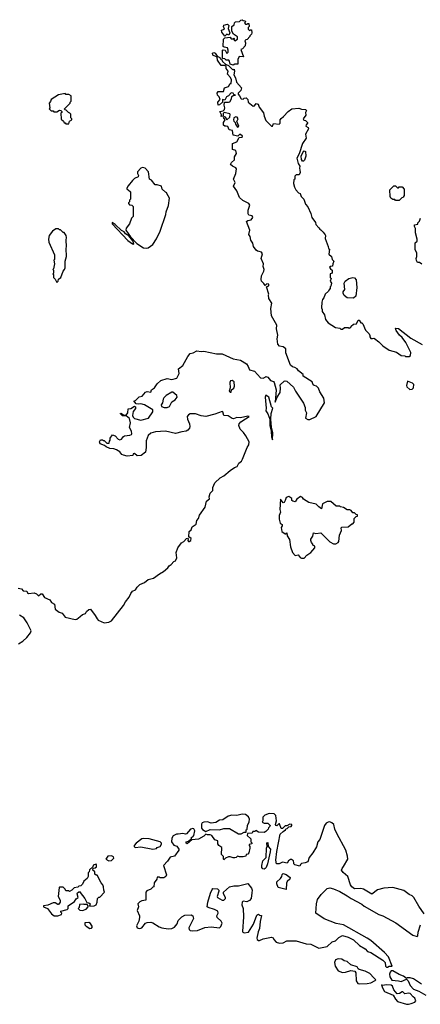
# Model space of a CAD drawing. Extents: x 1933546 to 2138868, y 524910 to 667279.
# Tile 149 of 256: x 2065818 to 2070205, y 553766 to 564550. Entities that reach past the tile are written whole.
import ezdxf

# ---------------------------------------------------------------- set-up
doc = ezdxf.new("R2010")
doc.units = 0

msp = doc.modelspace()

# ---------------------------------------------------------------- linework, layer by layer
at = {"layer": '0CON10XD'}
for points in [[(2068065, 564370), (2068033, 564413), (2068030, 564435), (2068060, 564445), (2068052, 564475), (2068055, 564490), (2068095, 564500), (2068110, 564485), (2068100, 564455), (2068118, 564405), (2068108, 564382), (2068085, 564390), (2068065, 564370)], [(2068155, 564052), (2068123, 564063), (2068117, 564097), (2068107, 564107), (2068078, 564108), (2068065, 564120), (2068040, 564125), (2068040, 564215), (2068045, 564220), (2068070, 564215), (2068085, 564180), (2068100, 564195), (2068102, 564215), (2068093, 564243), (2068058, 564248), (2068048, 564258), (2068052, 564338), (2068065, 564350), (2068125, 564360), (2068135, 564340), (2068160, 564340), (2068165, 564350), (2068168, 564342), (2068160, 564335), (2068175, 564320), (2068203, 564337), (2068204, 564364), (2068161, 564391), (2068143, 564423), (2068140, 564475), (2068168, 564492), (2068170, 564515), (2068182, 564528), (2068225, 564530), (2068240, 564545), (2068255, 564550), (2068265, 564540), (2068288, 564538), (2068290, 564525), (2068280, 564515), (2068292, 564502), (2068305, 564500), (2068315, 564510), (2068328, 564508), (2068330, 564475), (2068320, 564465), (2068320, 564445), (2068335, 564430), (2068345, 564440), (2068358, 564438), (2068360, 564405), (2068357, 564393), (2068340, 564375), (2068340, 564365), (2068308, 564332), (2068295, 564330), (2068283, 564317), (2068290, 564295), (2068288, 564262), (2068258, 564232), (2068240, 564225), (2068268, 564142), (2068222, 564148), (2068208, 564115), (2068208, 564062), (2068175, 564062), (2068155, 564052)], [(2067058, 559775), (2066995, 559769), (2066955, 559779), (2066938, 559788), (2066915, 559818), (2066879, 559839), (2066851, 559851), (2066804, 559854), (2066765, 559870), (2066747, 559887), (2066700, 559905), (2066692, 559925), (2066705, 559950), (2066725, 559950), (2066735, 559940), (2066745, 559940), (2066772, 559912), (2066798, 559912), (2066800, 559935), (2066810, 559945), (2066808, 559965), (2066835, 560002), (2066865, 559991), (2066895, 559956), (2066915, 559949), (2066934, 559956), (2066954, 559985), (2066965, 559991), (2067025, 560000), (2067042, 560008), (2067046, 560015), (2067043, 560043), (2067020, 560085), (2067031, 560135), (2067021, 560181), (2066985, 560210), (2066945, 560210), (2066920, 560235), (2066925, 560240), (2066935, 560238), (2066958, 560218), (2066985, 560220), (2067004, 560245), (2067005, 560288), (2067035, 560290), (2067075, 560318), (2067085, 560310), (2067085, 560290), (2067062, 560258), (2067052, 560215), (2067060, 560195), (2067075, 560182), (2067145, 560162), (2067230, 560185), (2067276, 560255), (2067278, 560278), (2067185, 560333), (2067145, 560342), (2067115, 560340), (2067092, 560342), (2067070, 560375), (2067085, 560380), (2067125, 560420), (2067160, 560425), (2067195, 560470), (2067215, 560478), (2067255, 560470), (2067260, 560495), (2067293, 560517), (2067325, 560562), (2067365, 560598), (2067435, 560619), (2067485, 560608), (2067538, 560625), (2067563, 560675), (2067558, 560725), (2067605, 560761), (2067658, 560862), (2067687, 560895), (2067719, 560901), (2067758, 560922), (2067805, 560916), (2067835, 560921), (2067975, 560889), (2068035, 560891), (2068157, 560835), (2068235, 560821), (2068302, 560782), (2068322, 560752), (2068335, 560714), (2068389, 560699), (2068455, 560626), (2068485, 560622), (2068506, 560635), (2068515, 560642), (2068535, 560636), (2068565, 560600), (2068596, 560586), (2068606, 560575), (2068626, 560496), (2068615, 560360), (2068638, 560415), (2068672, 560465), (2068676, 560515), (2068670, 560550), (2068715, 560591), (2068725, 560596), (2068745, 560590), (2068818, 560525), (2068840, 560480), (2068925, 560351), (2068943, 560303), (2068945, 560275), (2068959, 560245), (2068949, 560185), (2068975, 560170), (2068995, 560172), (2069064, 560205), (2069156, 560355), (2069149, 560405), (2069104, 560475), (2069089, 560515), (2069067, 560537), (2069042, 560542), (2069032, 560552), (2069021, 560585), (2068922, 560645), (2068922, 560665), (2068870, 560705), (2068858, 560725), (2068832, 560742), (2068805, 560749), (2068785, 560766), (2068732, 560902), (2068731, 560945), (2068705, 560968), (2068665, 560976), (2068647, 560995), (2068639, 561055), (2068646, 561095), (2068632, 561165), (2068636, 561205), (2068576, 561305), (2068567, 561385), (2068581, 561445), (2068548, 561495), (2068543, 561535), (2068548, 561545), (2068520, 561625), (2068525, 561630), (2068535, 561628), (2068545, 561638), (2068546, 561655), (2068525, 561658), (2068505, 561640), (2068492, 561662), (2068467, 561685), (2068461, 561705), (2068467, 561745), (2068492, 561795), (2068494, 561815), (2068483, 561845), (2068488, 561875), (2068464, 561935), (2068476, 561986), (2068465, 562003), (2068439, 562011), (2068423, 562013), (2068407, 562025), (2068380, 562065), (2068372, 562102), (2068350, 562135), (2068342, 562175), (2068327, 562197), (2068340, 562245), (2068302, 562338), (2068315, 562351), (2068355, 562357), (2068370, 562385), (2068365, 562400), (2068329, 562409), (2068320, 562425), (2068322, 562465), (2068337, 562517), (2068326, 562536), (2068261, 562571), (2068224, 562604), (2068197, 562677), (2068161, 562725), (2068179, 562765), (2068160, 562805), (2068185, 562865), (2068191, 562915), (2068186, 562926), (2068149, 562945), (2068127, 562965), (2068139, 562985), (2068172, 563015), (2068171, 563049), (2068192, 563085), (2068186, 563116), (2068148, 563128), (2068150, 563195), (2068195, 563211), (2068220, 563260), (2068255, 563264), (2068257, 563275), (2068235, 563293), (2068225, 563292), (2068206, 563274), (2068157, 563287), (2068148, 563338), (2068112, 563345), (2068099, 563379), (2068080, 563385), (2068065, 563383), (2068050, 563395), (2068052, 563425), (2068070, 563455), (2068052, 563478), (2068062, 563488), (2068070, 563485), (2068085, 563452), (2068118, 563482), (2068122, 563512), (2068118, 563518), (2068058, 563532), (2068048, 563522), (2068048, 563492), (2068025, 563490), (2068027, 563507), (2068010, 563545), (2068047, 563553), (2068062, 563568), (2068066, 563585), (2068057, 563615), (2068062, 563648), (2068105, 563646), (2068118, 563652), (2068138, 563685), (2068142, 563708), (2068155, 563720), (2068180, 563725), (2068162, 563732), (2068157, 563747), (2068135, 563748), (2068104, 563716), (2068084, 563705), (2068065, 563670), (2068040, 563675), (2068040, 563645), (2068005, 563618), (2067992, 563615), (2067988, 563645), (2068012, 563675), (2068004, 563704), (2067983, 563725), (2067982, 563745), (2067992, 563765), (2068050, 563765), (2068062, 563805), (2068105, 563818), (2068125, 563850), (2068135, 563850), (2068137, 563893), (2068128, 563918), (2068093, 563955), (2068102, 563985), (2068080, 564015), (2068078, 564038), (2068065, 564050), (2068025, 564050), (2067984, 564105), (2067980, 564140), (2067932, 564162), (2067930, 564185), (2067945, 564192), (2067958, 564185), (2067982, 564152), (2068010, 564135), (2068015, 564120), (2068028, 564118), (2068041, 564091), (2068072, 564062), (2068105, 564050), (2068118, 564035), (2068145, 564008), (2068158, 564002), (2068168, 564008), (2068172, 563985), (2068163, 563945), (2068180, 563915), (2068194, 563864), (2068247, 563805), (2068240, 563775), (2068210, 563745), (2068210, 563735), (2068227, 563717), (2068242, 563682), (2068265, 563680), (2068278, 563692), (2068300, 563695), (2068318, 563675), (2068320, 563645), (2068375, 563602), (2068390, 563605), (2068408, 563632), (2068430, 563625), (2068442, 563592), (2068489, 563529), (2068494, 563494), (2068512, 563445), (2068575, 563382), (2068588, 563382), (2068598, 563412), (2068660, 563405), (2068670, 563415), (2068670, 563455), (2068681, 563469), (2068709, 563491), (2068760, 563545), (2068798, 563572), (2068875, 563582), (2068905, 563570), (2068947, 563567), (2068960, 563555), (2068950, 563535), (2068952, 563505), (2068923, 563465), (2068931, 563451), (2068947, 563447), (2068970, 563425), (2068970, 563415), (2068955, 563400), (2068952, 563385), (2068978, 563368), (2068980, 563355), (2068950, 563295), (2068956, 563254), (2068916, 563194), (2068879, 563081), (2068853, 563035), (2068868, 562975), (2068887, 562947), (2068882, 562925), (2068887, 562903), (2068888, 562875), (2068878, 562852), (2068845, 562852), (2068833, 562837), (2068830, 562805), (2068820, 562795), (2068818, 562755), (2068828, 562715), (2068842, 562685), (2068870, 562655), (2068890, 562645), (2068900, 562615), (2068930, 562585), (2068948, 562528), (2068972, 562502), (2069007, 562427), (2069017, 562385), (2069057, 562327), (2069060, 562305), (2069095, 562270), (2069104, 562254), (2069115, 562250), (2069143, 562223), (2069162, 562195), (2069167, 562185), (2069162, 562155), (2069197, 562067), (2069200, 562045), (2069210, 562035), (2069203, 561983), (2069232, 561955), (2069242, 561925), (2069260, 561905), (2069248, 561875), (2069245, 561850), (2069223, 561847), (2069212, 561838), (2069221, 561821), (2069240, 561805), (2069240, 561775), (2069220, 561765), (2069220, 561725), (2069230, 561715), (2069220, 561685), (2069232, 561665), (2069227, 561633), (2069220, 561625), (2069220, 561605), (2069202, 561588), (2069200, 561575), (2069162, 561545), (2069150, 561505), (2069133, 561487), (2069128, 561455), (2069122, 561395), (2069132, 561375), (2069132, 561355), (2069157, 561317), (2069168, 561268), (2069195, 561228), (2069275, 561180), (2069325, 561170), (2069335, 561162), (2069355, 561162), (2069375, 561180), (2069415, 561180), (2069427, 561173), (2069446, 561184), (2069450, 561195), (2069473, 561217), (2069505, 561220), (2069525, 561260), (2069535, 561260), (2069555, 561230), (2069565, 561230), (2069575, 561220), (2069605, 561150), (2069645, 561110), (2069652, 561092), (2069653, 561075), (2069665, 561060), (2069683, 561057), (2069695, 561062), (2069705, 561058), (2069753, 561023), (2069795, 560978), (2069865, 560930), (2069945, 560908), (2069995, 560872), (2070037, 560867), (2070045, 560860), (2070085, 560860), (2070097, 560873), (2070100, 560905), (2070047, 561015), (2070008, 561068), (2069976, 561096), (2069942, 561145), (2069935, 561170), (2069965, 561166), (2070102, 561062), (2070225, 560994)], [(2066355, 563410), (2066362, 563438), (2066390, 563455), (2066390, 563465), (2066380, 563475), (2066380, 563515), (2066368, 563528), (2066352, 563532), (2066328, 563558), (2066312, 563562), (2066310, 563575), (2066370, 563635), (2066370, 563645), (2066382, 563658), (2066382, 563715), (2066355, 563732), (2066325, 563730), (2066315, 563740), (2066243, 563727), (2066162, 563675), (2066157, 563653), (2066142, 563635), (2066150, 563585), (2066140, 563575), (2066162, 563552), (2066185, 563550), (2066192, 563542), (2066225, 563542), (2066255, 563558), (2066270, 563555), (2066280, 563545), (2066280, 563535), (2066270, 563525), (2066272, 563462), (2066298, 563438), (2066305, 563420), (2066315, 563420), (2066325, 563410), (2066355, 563410)], [(2068205, 563372), (2068217, 563385), (2068197, 563435), (2068212, 563465), (2068201, 563481), (2068184, 563486), (2068162, 563475), (2068160, 563455), (2068165, 563438), (2068178, 563425), (2068180, 563405), (2068205, 563372)], [(2068925, 563000), (2068915, 563000), (2068905, 563020), (2068900, 563055), (2068925, 563110), (2068935, 563112), (2068947, 563107), (2068952, 563055), (2068937, 563013), (2068925, 563000)], [(2067205, 562046), (2067225, 562053), (2067275, 562088), (2067315, 562148), (2067356, 562234), (2067420, 562415), (2067424, 562446), (2067447, 562515), (2067458, 562595), (2067430, 562645), (2067430, 562655), (2067415, 562660), (2067380, 562695), (2067370, 562725), (2067325, 562742), (2067303, 562743), (2067263, 562793), (2067240, 562805), (2067228, 562885), (2067193, 562923), (2067165, 562930), (2067145, 562922), (2067108, 562885), (2067108, 562865), (2067118, 562845), (2067115, 562830), (2067075, 562810), (2067055, 562790), (2067005, 562730), (2066992, 562705), (2066992, 562692), (2067008, 562688), (2067030, 562665), (2067030, 562585), (2067020, 562575), (2067020, 562555), (2067010, 562545), (2067010, 562535), (2067022, 562522), (2067045, 562520), (2067060, 562505), (2067060, 562395), (2067042, 562378), (2067020, 562315), (2066983, 562267), (2066982, 562245), (2067030, 562170), (2067100, 562100), (2067175, 562051), (2067205, 562046)], [(2069975, 562570), (2069935, 562570), (2069925, 562580), (2069905, 562580), (2069882, 562595), (2069874, 562614), (2069872, 562685), (2069915, 562730), (2069935, 562730), (2069955, 562710), (2069965, 562710), (2069975, 562720), (2070005, 562720), (2070030, 562695), (2070030, 562625), (2070020, 562615), (2070020, 562605), (2070002, 562598), (2069975, 562570)], [(2067065, 562092), (2067070, 562095), (2067057, 562127), (2067012, 562182), (2066978, 562205), (2066962, 562225), (2066932, 562242), (2066865, 562307), (2066832, 562328), (2066832, 562315), (2067002, 562132), (2067054, 562094), (2067065, 562092)], [(2070223, 561873), (2070195, 561890), (2070175, 561890), (2070163, 561913), (2070160, 561935), (2070168, 561955), (2070168, 561995), (2070148, 562028), (2070148, 562065), (2070150, 562105), (2070172, 562125), (2070172, 562145), (2070154, 562214), (2070153, 562263), (2070142, 562285), (2070143, 562303), (2070178, 562312), (2070180, 562325), (2070196, 562344), (2070208, 562375)], [(2066225, 561670), (2066240, 561685), (2066242, 561708), (2066270, 561725), (2066293, 561797), (2066310, 561815), (2066317, 561833), (2066318, 561905), (2066332, 561955), (2066328, 562045), (2066332, 562065), (2066328, 562135), (2066332, 562165), (2066328, 562185), (2066305, 562220), (2066295, 562220), (2066265, 562250), (2066255, 562250), (2066245, 562260), (2066215, 562260), (2066178, 562232), (2066140, 562185), (2066134, 562146), (2066137, 562115), (2066198, 561975), (2066198, 561925), (2066192, 561915), (2066198, 561875), (2066187, 561823), (2066180, 561815), (2066190, 561805), (2066190, 561775), (2066180, 561765), (2066190, 561755), (2066190, 561725), (2066208, 561708), (2066225, 561670)], [(2069475, 561501), (2069403, 561503), (2069370, 561530), (2069359, 561555), (2069361, 561569), (2069380, 561595), (2069373, 561665), (2069383, 561685), (2069423, 561717), (2069465, 561728), (2069485, 561721), (2069502, 561702), (2069511, 561615), (2069498, 561522), (2069475, 561501)], [(2068135, 560470), (2068138, 560495), (2068165, 560513), (2068171, 560535), (2068168, 560585), (2068145, 560600), (2068127, 560593), (2068118, 560575), (2068123, 560517), (2068113, 560483), (2068122, 560472), (2068135, 560470)], [(2070089, 560499), (2070115, 560503), (2070132, 560518), (2070133, 560555), (2070119, 560569), (2070065, 560590), (2070053, 560545), (2070059, 560529), (2070089, 560499)], [(2067402, 560302), (2067435, 560304), (2067458, 560315), (2067486, 560364), (2067520, 560385), (2067542, 560415), (2067540, 560435), (2067495, 560470), (2067485, 560470), (2067422, 560435), (2067395, 560410), (2067388, 560395), (2067382, 560355), (2067368, 560332), (2067370, 560315), (2067402, 560302)], [(2068585, 559950), (2068590, 560025), (2068576, 560086), (2068569, 560175), (2068573, 560235), (2068590, 560295), (2068575, 560310), (2068547, 560417), (2068515, 560436), (2068508, 560415), (2068519, 560295), (2068512, 560265), (2068534, 560234), (2068558, 560175), (2068557, 560105), (2068572, 560042), (2068575, 559980), (2068585, 559950)], [(2065803, 558323), (2065838, 558315), (2065855, 558293), (2065895, 558290), (2065905, 558271), (2065915, 558266), (2065975, 558274), (2066001, 558261), (2066025, 558238), (2066049, 558261), (2066065, 558260), (2066091, 558221), (2066148, 558195), (2066168, 558165), (2066200, 558150), (2066206, 558095), (2066252, 558062), (2066285, 558050), (2066315, 558007), (2066425, 557979), (2066444, 557985), (2066482, 558012), (2066507, 558035), (2066540, 558045), (2066551, 558069), (2066575, 558090), (2066595, 558093), (2066646, 558026), (2066665, 557986), (2066679, 557975), (2066745, 557944), (2066795, 557950), (2066822, 557965), (2066956, 558134), (2066976, 558175), (2067017, 558225), (2067035, 558265), (2067055, 558292), (2067086, 558305), (2067106, 558335), (2067135, 558363), (2067184, 558386), (2067225, 558419), (2067285, 558434), (2067348, 558482), (2067393, 558505), (2067440, 558545), (2067455, 558570), (2067477, 558583), (2067506, 558614), (2067526, 558624), (2067540, 558655), (2067532, 558715), (2067551, 558765), (2067589, 558821), (2067616, 558834), (2067645, 558868), (2067655, 558872), (2067662, 558862), (2067660, 558845), (2067668, 558835), (2067675, 558833), (2067692, 558845), (2067696, 558866), (2067672, 558885), (2067676, 558944), (2067696, 558964), (2067707, 558995), (2067752, 559025), (2067758, 559065), (2067777, 559085), (2067786, 559125), (2067848, 559212), (2067865, 559278), (2067897, 559303), (2067893, 559325), (2067904, 559365), (2067934, 559395), (2067934, 559425), (2067955, 559476), (2068015, 559532), (2068055, 559555), (2068125, 559614), (2068170, 559645), (2068199, 559655), (2068218, 559692), (2068246, 559715), (2068258, 559735), (2068308, 559865), (2068326, 559895), (2068330, 559925), (2068295, 559993), (2068270, 560030), (2068234, 560065), (2068218, 560105), (2068223, 560125), (2068239, 560145), (2068291, 560179), (2068322, 560195), (2068330, 560205), (2068318, 560208), (2068235, 560190), (2068195, 560194), (2068160, 560180), (2068145, 560181), (2068101, 560211), (2068055, 560214), (2068044, 560254), (2068035, 560260), (2067955, 560228), (2067855, 560205), (2067805, 560210), (2067743, 560233), (2067685, 560232), (2067667, 560223), (2067654, 560205), (2067657, 560175), (2067678, 560125), (2067682, 560095), (2067678, 560075), (2067661, 560055), (2067642, 560045), (2067593, 560037), (2067525, 560016), (2067415, 560044), (2067305, 560036), (2067255, 560021), (2067225, 559995), (2067203, 559937), (2067204, 559866), (2067195, 559812), (2067150, 559775), (2067103, 559773), (2067075, 559800), (2067060, 559795), (2067058, 559775)], [(2068905, 558652), (2068935, 558653), (2068964, 558686), (2069008, 558715), (2069052, 558765), (2069050, 558785), (2069030, 558795), (2069030, 558805), (2069013, 558823), (2069008, 558845), (2069008, 558862), (2069028, 558895), (2069035, 558930), (2069062, 558922), (2069115, 558930), (2069215, 558832), (2069255, 558808), (2069282, 558808), (2069306, 558824), (2069312, 558835), (2069322, 558905), (2069342, 558955), (2069340, 558985), (2069345, 558990), (2069416, 558994), (2069455, 559030), (2069465, 559030), (2069480, 559045), (2069482, 559088), (2069502, 559108), (2069518, 559112), (2069518, 559128), (2069502, 559132), (2069485, 559150), (2069465, 559150), (2069450, 559175), (2069435, 559182), (2069403, 559183), (2069365, 559208), (2069333, 559213), (2069325, 559220), (2069285, 559222), (2069225, 559272), (2069185, 559272), (2069133, 559247), (2069125, 559192), (2069093, 559213), (2069065, 559243), (2068985, 559262), (2068925, 559300), (2068915, 559317), (2068895, 559328), (2068855, 559300), (2068835, 559270), (2068810, 559275), (2068800, 559285), (2068800, 559305), (2068765, 559326), (2068735, 559318), (2068727, 559283), (2068715, 559262), (2068705, 559260), (2068675, 559300), (2068668, 559185), (2068676, 559155), (2068661, 559119), (2068661, 559081), (2068670, 559035), (2068692, 559022), (2068692, 559005), (2068682, 558988), (2068690, 558945), (2068725, 558920), (2068735, 558920), (2068745, 558930), (2068748, 558898), (2068774, 558855), (2068783, 558775), (2068805, 558715), (2068835, 558680), (2068867, 558687), (2068888, 558658), (2068905, 558652)], [(2065806, 557714), (2065853, 557745), (2065896, 557784), (2065937, 557835), (2065943, 557855), (2065940, 557865), (2065899, 557945), (2065865, 557997), (2065815, 558027)], [(2070249, 554755), (2070190, 554840), (2070135, 554937), (2070117, 554955), (2070085, 554970), (2070024, 555014), (2069905, 555044), (2069852, 555042), (2069805, 555039), (2069735, 555018), (2069675, 554972), (2069585, 555026), (2069554, 555034), (2069485, 555032), (2069455, 555051), (2069441, 555075), (2069411, 555165), (2069361, 555211), (2069342, 555235), (2069348, 555255), (2069366, 555274), (2069412, 555355), (2069409, 555389), (2069390, 555455), (2069292, 555635), (2069271, 555685), (2069260, 555735), (2069238, 555755), (2069215, 555763), (2069195, 555760), (2069175, 555748), (2069156, 555724), (2069105, 555570), (2069084, 555546), (2069068, 555492), (2069028, 555425), (2068988, 555375), (2068973, 555327), (2068946, 555314), (2068903, 555307), (2068892, 555298), (2068885, 555280), (2068830, 555295), (2068820, 555305), (2068822, 555315), (2068815, 555338), (2068795, 555352), (2068785, 555352), (2068761, 555339), (2068747, 555313), (2068695, 555323), (2068660, 555305), (2068630, 555305), (2068624, 555345), (2068635, 555440), (2068672, 555628), (2068705, 555660), (2068730, 555675), (2068732, 555688), (2068747, 555693), (2068765, 555710), (2068790, 555715), (2068800, 555725), (2068800, 555735), (2068775, 555740), (2068745, 555720), (2068725, 555720), (2068695, 555690), (2068683, 555693), (2068662, 555742), (2068655, 555742), (2068635, 555722), (2068623, 555723), (2068618, 555735), (2068630, 555775), (2068623, 555835), (2068605, 555852), (2068550, 555855), (2068503, 555837), (2068480, 555815), (2068480, 555775), (2068472, 555762), (2068495, 555750), (2068535, 555748), (2068560, 555725), (2068558, 555712), (2068542, 555698), (2068540, 555685), (2068515, 555658), (2068495, 555648), (2068435, 555650), (2068405, 555670), (2068395, 555660), (2068372, 555658), (2068365, 555640), (2068312, 555638), (2068310, 555615), (2068348, 555578), (2068350, 555545), (2068360, 555535), (2068360, 555525), (2068330, 555515), (2068330, 555505), (2068340, 555495), (2068340, 555475), (2068328, 555425), (2068315, 555410), (2068300, 555405), (2068295, 555390), (2068265, 555382), (2068225, 555382), (2068205, 555390), (2068190, 555375), (2068175, 555370), (2068155, 555370), (2068125, 555382), (2068105, 555380), (2068072, 555368), (2068055, 555350), (2068050, 555355), (2068050, 555385), (2068028, 555408), (2068032, 555482), (2068000, 555505), (2067988, 555525), (2067988, 555555), (2067955, 555568), (2067923, 555613), (2067905, 555622), (2067875, 555622), (2067855, 555630), (2067835, 555608), (2067775, 555573), (2067702, 555568), (2067653, 555523), (2067642, 555532), (2067640, 555545), (2067668, 555552), (2067698, 555582), (2067700, 555595), (2067715, 555600), (2067727, 555613), (2067738, 555665), (2067726, 555686), (2067715, 555692), (2067688, 555685), (2067646, 555634), (2067635, 555628), (2067605, 555638), (2067555, 555628), (2067535, 555630), (2067498, 555612), (2067483, 555587), (2067480, 555545), (2067505, 555510), (2067538, 555498), (2067560, 555465), (2067560, 555455), (2067513, 555387), (2067465, 555377), (2067437, 555333), (2067392, 555285), (2067427, 555185), (2067418, 555165), (2067395, 555152), (2067375, 555150), (2067355, 555150), (2067345, 555160), (2067322, 555158), (2067320, 555135), (2067292, 555095), (2067288, 555052), (2067275, 555050), (2067253, 555027), (2067212, 555008), (2067200, 554995), (2067200, 554905), (2067155, 554898), (2067135, 554888), (2067113, 554865), (2067120, 554835), (2067106, 554795), (2067131, 554735), (2067132, 554715), (2067124, 554675), (2067098, 554625), (2067105, 554604), (2067126, 554596), (2067145, 554599), (2067156, 554605), (2067197, 554655), (2067215, 554662), (2067254, 554664), (2067278, 554658), (2067345, 554614), (2067375, 554602), (2067445, 554593), (2067485, 554596), (2067515, 554610), (2067541, 554649), (2067555, 554685), (2067595, 554725), (2067628, 554742), (2067695, 554746), (2067716, 554736), (2067720, 554705), (2067669, 554605), (2067674, 554585), (2067687, 554575), (2067715, 554569), (2067765, 554573), (2067845, 554606), (2067915, 554616), (2068005, 554603), (2068021, 554619), (2068034, 554655), (2068025, 554675), (2067982, 554715), (2067979, 554735), (2067991, 554765), (2067988, 554785), (2067953, 554803), (2067882, 554825), (2067871, 554835), (2067877, 554885), (2067908, 554982), (2067925, 555025), (2067935, 555034), (2067985, 555030), (2067998, 555015), (2067999, 555005), (2067982, 554948), (2067986, 554935), (2068035, 554908), (2068055, 554908), (2068073, 554925), (2068073, 554935), (2068050, 554975), (2068050, 554995), (2068115, 555051), (2068164, 555064), (2068215, 555063), (2068315, 555089), (2068357, 555037), (2068363, 555015), (2068362, 554985), (2068352, 554925), (2068335, 554901), (2068305, 554887), (2068265, 554894), (2068253, 554885), (2068250, 554855), (2068265, 554815), (2068271, 554725), (2068258, 554565), (2068262, 554555), (2068275, 554550), (2068325, 554557), (2068377, 554643), (2068415, 554742), (2068425, 554751), (2068435, 554752), (2068445, 554742), (2068465, 554738), (2068452, 554672), (2068446, 554595), (2068429, 554561), (2068415, 554490), (2068418, 554475), (2068433, 554463), (2068445, 554463), (2068485, 554483), (2068575, 554501), (2068594, 554494), (2068601, 554475), (2068626, 554446), (2068665, 554436), (2068705, 554439), (2068745, 554461), (2068845, 554460), (2068955, 554430), (2069005, 554426), (2069095, 554382), (2069185, 554400), (2069241, 554449), (2069275, 554460), (2069315, 554497), (2069355, 554519), (2069415, 554503), (2069475, 554471), (2069540, 554410), (2069603, 554375), (2069626, 554346), (2069665, 554332), (2069795, 554248), (2069819, 554225), (2069823, 554183), (2069835, 554173)], [(2068245, 555632), (2068275, 555650), (2068298, 555652), (2068300, 555675), (2068310, 555685), (2068314, 555726), (2068333, 555765), (2068334, 555795), (2068325, 555818), (2068290, 555845), (2068255, 555849), (2068195, 555833), (2068142, 555838), (2068103, 555827), (2068042, 555788), (2068005, 555783), (2067965, 555758), (2067915, 555748), (2067875, 555763), (2067835, 555762), (2067817, 555753), (2067811, 555739), (2067810, 555695), (2067821, 555681), (2067855, 555660), (2067905, 555682), (2068005, 555678), (2068055, 555690), (2068115, 555690), (2068215, 555632), (2068245, 555632)], [(2067275, 555464), (2067315, 555472), (2067325, 555482), (2067356, 555494), (2067372, 555518), (2067372, 555532), (2067357, 555547), (2067235, 555580), (2067175, 555582), (2067155, 555577), (2067095, 555532), (2067072, 555505), (2067073, 555493), (2067084, 555484), (2067145, 555490), (2067275, 555464)], [(2068495, 555246), (2068480, 555250), (2068471, 555265), (2068469, 555285), (2068482, 555338), (2068518, 555375), (2068520, 555475), (2068530, 555495), (2068524, 555535), (2068535, 555538), (2068538, 555495), (2068564, 555465), (2068562, 555435), (2068532, 555305), (2068516, 555264), (2068505, 555252), (2068495, 555246)], [(2066795, 555338), (2066825, 555342), (2066848, 555365), (2066845, 555380), (2066825, 555393), (2066785, 555387), (2066762, 555355), (2066795, 555338)], [(2066235, 554734), (2066275, 554750), (2066280, 554765), (2066270, 554775), (2066270, 554785), (2066340, 554805), (2066348, 554815), (2066350, 554845), (2066419, 554891), (2066435, 554920), (2066458, 554935), (2066448, 554975), (2066450, 554985), (2066465, 554998), (2066475, 555000), (2066482, 554992), (2066530, 554925), (2066552, 554882), (2066575, 554878), (2066590, 554865), (2066582, 554842), (2066635, 554843), (2066654, 554856), (2066667, 554885), (2066670, 554925), (2066685, 554940), (2066695, 554940), (2066748, 554995), (2066738, 555015), (2066737, 555053), (2066730, 555075), (2066712, 555095), (2066665, 555180), (2066655, 555180), (2066642, 555192), (2066640, 555215), (2066620, 555235), (2066622, 555258), (2066645, 555260), (2066658, 555272), (2066660, 555295), (2066655, 555300), (2066622, 555288), (2066618, 555272), (2066582, 555238), (2066580, 555215), (2066570, 555205), (2066568, 555165), (2066558, 555145), (2066522, 555115), (2066505, 555080), (2066488, 555062), (2066465, 555060), (2066455, 555048), (2066415, 555043), (2066390, 555015), (2066365, 555000), (2066355, 555010), (2066325, 555010), (2066318, 555028), (2066295, 555050), (2066255, 555050), (2066250, 555045), (2066240, 554945), (2066260, 554905), (2066260, 554885), (2066245, 554860), (2066235, 554858), (2066207, 554877), (2066185, 554878), (2066125, 554853), (2066080, 554845), (2066080, 554835), (2066122, 554815), (2066166, 554755), (2066195, 554736), (2066235, 554734)], [(2068735, 555025), (2068650, 555045), (2068633, 555085), (2068634, 555106), (2068675, 555145), (2068689, 555165), (2068691, 555189), (2068703, 555197), (2068735, 555188), (2068781, 555155), (2068777, 555135), (2068749, 555111), (2068739, 555091), (2068735, 555025)], [(2069835, 554173), (2069845, 554174), (2069865, 554184), (2069897, 554183), (2069856, 554285), (2069815, 554332), (2069665, 554463), (2069625, 554492), (2069365, 554635), (2069285, 554652), (2069152, 554702), (2069063, 554763), (2069067, 554865), (2069078, 554912), (2069120, 554970), (2069185, 555035), (2069215, 555040), (2069255, 555030), (2069325, 555003), (2069404, 554955), (2069447, 554925), (2069565, 554863), (2069592, 554842), (2069751, 554751), (2069795, 554735), (2069939, 554659), (2070125, 554522), (2070171, 554509), (2070178, 554515), (2070181, 554555), (2070207, 554635)], [(2066505, 554793), (2066545, 554808), (2066568, 554832), (2066570, 554845), (2066558, 554858), (2066525, 554858), (2066515, 554862), (2066472, 554858), (2066470, 554825), (2066460, 554815), (2066478, 554798), (2066505, 554793)], [(2066585, 554597), (2066605, 554600), (2066616, 554616), (2066595, 554652), (2066575, 554662), (2066532, 554658), (2066533, 554635), (2066545, 554620), (2066585, 554597)], [(2069545, 553989), (2069625, 553994), (2069665, 554001), (2069712, 554025), (2069720, 554035), (2069695, 554056), (2069654, 554105), (2069600, 554130), (2069536, 554146), (2069524, 554154), (2069515, 554178), (2069445, 554200), (2069405, 554233), (2069373, 554243), (2069345, 554261), (2069305, 554265), (2069275, 554254), (2069264, 554225), (2069272, 554185), (2069305, 554134), (2069355, 554116), (2069385, 554119), (2069443, 554137), (2069488, 554128), (2069501, 554111), (2069504, 554024), (2069522, 553995), (2069545, 553989)], [(2070220, 553985), (2070132, 554045), (2070094, 554056), (2070063, 554057), (2070055, 554050), (2070020, 554075), (2069973, 554093), (2069905, 554132), (2069885, 554132), (2069875, 554118), (2069869, 554095), (2069871, 554065), (2069895, 554029), (2069965, 554024), (2069996, 554014), (2070055, 554040), (2070072, 554022), (2070093, 553973), (2070131, 553931), (2070191, 553911), (2070267, 553865)], [(2070075, 553766), (2070105, 553774), (2070145, 553790), (2070158, 553805), (2070145, 553832), (2070126, 553846), (2070095, 553883), (2070075, 553889), (2070035, 553881), (2070015, 553902), (2070005, 553904), (2069977, 553883), (2069952, 553882), (2069917, 553925), (2069900, 553965), (2069886, 553976), (2069835, 553979), (2069792, 553972), (2069782, 553978), (2069791, 553945), (2069812, 553905), (2069907, 553867), (2069932, 553822), (2069957, 553797), (2070055, 553769), (2070075, 553766)]]:
    msp.add_lwpolyline(points, dxfattribs=at)

doc.saveas('drawing.dxf')
